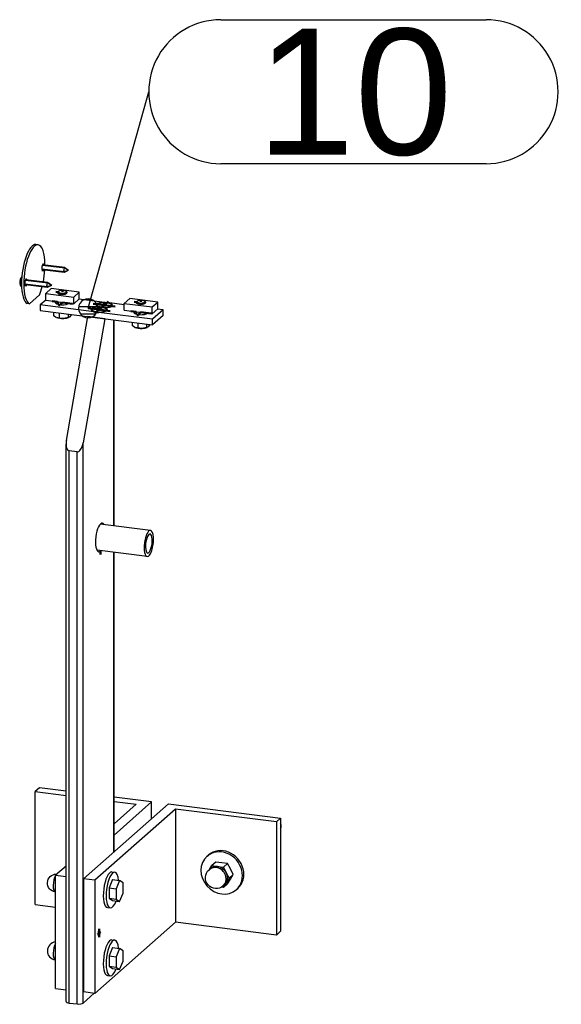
# Model space of a CAD drawing. Header units: millimetres. Extents: x 4464 to 5058, y 2900 to 3320.
# Tile 21 of 110: x 4585 to 4600, y 2996 to 3023. Entities that reach past the tile are written whole.
import ezdxf
from ezdxf.enums import TextEntityAlignment as Align

# ---------------------------------------------------------------- set-up
doc = ezdxf.new("R2010")
doc.units = ezdxf.units.MM
doc.linetypes.add('STRICHPUNKT2', pattern=[18.5, 10, -4, 0.5, -4])
doc.layers.get('0').update_dxf_attribs({"linetype": 'CONTINUOUS'})
for name, color, linetype in [('DIM49', 4, 'CONTINUOUS'), ('LE_GREEN', 3, 'CONTINUOUS'), ('LE_RED', 1, 'CONTINUOUS'), ('TXT_ALL', 7, 'CONTINUOUS')]:
    doc.layers.add(name, color=color, linetype=linetype)
doc.layers.add('LE_ALL', color=7, linetype='CONTINUOUS', lineweight=50)
doc.styles.add('ARIAL', font='arial.ttf')

# ---------------------------------------------------------------- blocks, each defined once
blk = doc.blocks.new('BALUSTER PROFIEL 80X15 R4_04945', base_point=(4587.34, 3009.121))
for p, q in [((4586.339, 3011.414), (4586.94, 3014.859)), ((4587.408, 3014.8), (4586.807, 3011.355)), ((4587.408, 3014.8), (4586.94, 3014.859)), ((4587.655, 3009.048), (4587.655, 3014.768)), ((4587.664, 3009.047), (4587.664, 3014.767)), ((4586.33, 2995.834), (4586.33, 3011.318)), ((4586.635, 3011.101), (4586.417, 3011.128)), ((4586.417, 2995.792), (4586.417, 3011.128)), ((4586.807, 2995.79), (4586.807, 3011.355)), ((4586.635, 2995.765), (4586.635, 3011.101)), ((4587.655, 2999.98), (4587.655, 3008.309)), ((4587.664, 2999.988), (4587.664, 3008.308)), ((4586.807, 2995.79), (4587.115, 2996.062)), ((4586.417, 2995.792), (4586.635, 2995.765))]:
    blk.add_line(p, q)
for centre, major_axis, ratio, start_param, end_param in [((4586.464, 3011.399), (-0.051, -0.27), 0.457637, 4.739885, 5.101252), ((4586.464, 3011.399), (-0.051, -0.27), 0.457637, 5.101252, 6.310682), ((4586.682, 3011.371), (-0.051, -0.27), 0.457637, 0.027496, 1.598293), ((4587.29, 3008.725), (-0.05, -0.397), 0.333333, 3.141593, 6.283185), ((4587.29, 3008.725), (-0.05, -0.397), 0.333333, 2.730455, 3.141593), ((4587.29, 3008.725), (-0.05, -0.397), 0.333333, 0, 0.411138), ((4586.464, 2995.834), (0.133, 0), 0.333333, 3.141593, 4.351022), ((4586.682, 2995.806), (0.133, 0), 0.333333, 4.351022, 5.921818)]:
    blk.add_ellipse(centre, major_axis=major_axis, ratio=ratio, start_param=start_param, end_param=end_param)
blk = doc.blocks.new('_04947', base_point=(4587.29, 3008.355))
at = {"layer": 'LE_ALL', "color": 1, "linetype": 'STRICHPUNKT2'}
blk.add_line((4587.29, 3008.355), (4587.29, 3008.253), dxfattribs=at)
blk = doc.blocks.new('_04946')
blk.add_blockref('_04947', (4587.29, 3008.355))
blk = doc.blocks.new('BALUSTER PROFIEL 80X15 R4_04944')
for name, p in [('BALUSTER PROFIEL 80X15 R4_04945', (4587.34, 3009.121)), ('_04946', (0, 0))]:
    blk.add_blockref(name, p)
blk = doc.blocks.new('Hoeklijn 200x100x10_04950', base_point=(4587.664, 3000.459))
for p, q in [((4585.59, 3001.773), (4585.472, 3001.669)), ((4585.472, 3001.669), (4586.33, 3001.56)), ((4585.472, 2998.526), (4585.472, 3001.669)), ((4586.33, 3001.679), (4585.59, 3001.773)), ((4588.708, 3001.38), (4587.664, 3001.511)), ((4587.664, 3001.392), (4588.278, 3001.315)), ((4587.664, 3000.459), (4588.708, 3001.38)), ((4588.278, 3001.315), (4587.664, 3000.773)), ((4588.708, 3000.908), (4588.708, 3001.38)), ((4586.33, 2999.597), (4586.039, 2999.34)), ((4586.039, 2999.34), (4586.33, 2999.304)), ((4586.039, 2996.198), (4586.039, 2999.34)), ((4585.472, 2998.526), (4586.039, 2998.454)), ((4586.039, 2996.198), (4586.33, 2996.161))]:
    blk.add_line(p, q)
blk = doc.blocks.new('Hoeklijn 200x100x10_04949')
blk.add_blockref('Hoeklijn 200x100x10_04950', (4587.664, 3000.459))
blk = doc.blocks.new('Hoeklijn 200x100x10_04952', base_point=(4587.238, 2997.653))
for p, q in [((4586.819, 2999.242), (4589.176, 3001.321)), ((4589.176, 3001.321), (4592.294, 3000.928)), ((4589.37, 3001.178), (4587.13, 2999.203)), ((4589.37, 3001.178), (4589.37, 2998.035)), ((4592.176, 3000.824), (4589.37, 3001.178)), ((4592.294, 3000.928), (4592.176, 3000.824)), ((4592.176, 3000.824), (4592.176, 2997.681)), ((4587.13, 2999.203), (4587.13, 2996.06)), ((4589.37, 2998.035), (4587.13, 2996.06)), ((4592.176, 2997.681), (4589.37, 2998.035)), ((4587.13, 2996.06), (4586.819, 2996.099))]:
    blk.add_line(p, q)
for points in [[(4592.294, 3000.928), (4592.294, 2997.785), (4592.176, 2997.681)], [(4587.13, 2999.203), (4586.819, 2999.242), (4586.819, 2996.099)]]:
    blk.add_lwpolyline(points)
for start_param, end_param in [(3.141593, 6.283185), (0, 3.141593)]:
    blk.add_ellipse((4587.248, 2997.735), major_axis=(-0.0104, -0.0827), ratio=0.333333, start_param=start_param, end_param=end_param)
blk = doc.blocks.new('_04954', base_point=(4587.221, 2997.739))
at = {"layer": 'LE_ALL', "color": 1, "linetype": 'STRICHPUNKT2'}
for p, q in [((4587.248, 2997.735), (4587.204, 2997.696)), ((4587.221, 2997.739), (4587.287, 2997.731)), ((4587.248, 2997.735), (4587.248, 2997.853)), ((4587.248, 2997.735), (4587.292, 2997.774)), ((4587.248, 2997.735), (4587.248, 2997.618))]:
    blk.add_line(p, q, dxfattribs=at)
blk = doc.blocks.new('_04953')
blk.add_blockref('_04954', (4587.221, 2997.739))
blk = doc.blocks.new('Hoeklijn 200x100x10_04951')
for name, p in [('Hoeklijn 200x100x10_04952', (4587.238, 2997.653)), ('_04953', (0, 0))]:
    blk.add_blockref(name, p)
blk = doc.blocks.new('Precisie buis 22x3_04956', base_point=(4588.597, 3008.291))
for p, q in [((4588.677, 3008.919), (4587.283, 3009.095)), ((4588.585, 3008.192), (4587.191, 3008.367))]:
    blk.add_line(p, q)
for major_axis, start_param, end_param in [((-0.046, -0.364), 3.141593, 6.283185), ((-0.033, -0.265), 3.141593, 6.283185), ((-0.046, -0.364), 0, 3.141593), ((-0.033, -0.265), 0, 3.141593)]:
    blk.add_ellipse((4588.631, 3008.556), major_axis=major_axis, ratio=0.333333, start_param=start_param, end_param=end_param)
blk = doc.blocks.new('Precisie buis 22x3_04955')
blk.add_blockref('Precisie buis 22x3_04956', (4588.597, 3008.291))
blk = doc.blocks.new('153.1.100 100 x 5 50 x 47 PM6_04958', base_point=(4586.03, 3015.254))
for p, q in [((4585.764, 3015.314), (4585.615, 3015.183)), ((4587.401, 3015.255), (4586.689, 3015.344)), ((4587.429, 3015.244), (4587.401, 3015.255)), ((4587.536, 3015.238), (4587.504, 3015.234)), ((4587.946, 3015.186), (4587.536, 3015.238)), ((4587.218, 3015.129), (4587.234, 3015.12)), ((4588.733, 3014.79), (4587.241, 3014.978)), ((4587.404, 3015.097), (4587.424, 3015.103)), ((4589.028, 3015.05), (4588.733, 3014.79)), ((4589.028, 3015.05), (4588.872, 3015.069)), ((4589.028, 3014.892), (4589.028, 3015.05)), ((4589.028, 3014.892), (4588.733, 3014.633)), ((4588.733, 3014.633), (4588.733, 3014.79))]:
    blk.add_line(p, q)
for points in [[(4587.107, 3014.995), (4585.615, 3015.183), (4585.615, 3015.025), (4588.733, 3014.633)], [(4587.107, 3014.995), (4587.174, 3014.975), (4587.241, 3014.978)]]:
    blk.add_lwpolyline(points)
for centre, major_axis, start_param, end_param in [((4586.23, 3015.254), (0.2, 0), 2.761161, 3.141593), ((4586.23, 3015.254), (0.2, 0), 3.141593, 5.940882), ((4587.392, 3015.178), (0.228, 0), 1.530478, 3.50296), ((4587.392, 3015.178), (0.228, 0), 5.921818, 7.171566), ((4587.251, 3015.054), (0.228, 0), 1.712902, 3.50296), ((4587.251, 3015.054), (0.228, 0), 3.50296, 4.029973), ((4587.392, 3015.178), (0.228, 0), 3.50296, 3.847549), ((4587.251, 3015.054), (0.228, 0), 4.67207, 5.921818), ((4587.392, 3015.178), (0.228, 0), 4.854494, 5.921818), ((4587.251, 3015.054), (0.228, 0), 5.921818, 6.989142), ((4588.413, 3014.979), (0.2, 0), 2.761161, 3.141593), ((4588.413, 3014.979), (0.2, 0), 3.141593, 5.940882)]:
    blk.add_ellipse(centre, major_axis=major_axis, ratio=0.333333, start_param=start_param, end_param=end_param)
blk = doc.blocks.new('_04960', base_point=(4588.279, 3014.995))
at = {"layer": 'LE_ALL', "color": 1, "linetype": 'STRICHPUNKT2'}
for p, q in [((4586.097, 3015.27), (4585.949, 3015.289)), ((4586.23, 3015.254), (4586.124, 3015.16)), ((4586.23, 3015.254), (4586.511, 3015.218)), ((4587.392, 3015.178), (4587.508, 3015.281)), ((4587.392, 3015.273), (4587.392, 3015.155)), ((4587.251, 3015.054), (4586.943, 3015.092)), ((4587.392, 3015.178), (4587.085, 3015.217)), ((4587.251, 3015.054), (4587.135, 3014.951)), ((4587.251, 3015.054), (4587.367, 3015.156)), ((4587.251, 3015.148), (4587.251, 3015.03)), ((4587.251, 3015.054), (4587.558, 3015.015)), ((4587.392, 3015.178), (4587.276, 3015.076)), ((4587.392, 3015.178), (4587.699, 3015.14)), ((4588.279, 3014.995), (4588.132, 3015.014)), ((4588.413, 3014.979), (4588.307, 3014.885)), ((4588.413, 3014.979), (4588.693, 3014.943))]:
    blk.add_line(p, q, dxfattribs=at)
blk = doc.blocks.new('_04959')
blk.add_blockref('_04960', (4588.279, 3014.995))
blk = doc.blocks.new('153.1.100 100 x 5 50 x 47 PM6_04957')
for name, p in [('153.1.100 100 x 5 50 x 47 PM6_04958', (4586.03, 3015.254)), ('_04959', (0, 0))]:
    blk.add_blockref(name, p)
blk = doc.blocks.new('Carrosseriering (ISO 7093)-M10_04965', base_point=(4587.683, 2999.424))
for p, q in [((4587.605, 2999.434), (4587.683, 2999.424)), ((4587.48, 2998.442), (4587.558, 2998.432))]:
    blk.add_line(p, q)
at = {"layer": 'LE_GREEN'}
for centre, start_param, end_param in [((4587.543, 2998.938), 3.141593, 6.283185), ((4587.621, 2998.928), 3.141593, 6.283185), ((4587.621, 2998.928), 2.184704, 3.141593), ((4587.621, 2998.928), 0, 0.956889)]:
    blk.add_ellipse(centre, major_axis=(-0.062, -0.496), ratio=0.333333, start_param=start_param, end_param=end_param, dxfattribs=at)
blk = doc.blocks.new('Carrosseriering (ISO 7093)-M10_04964')
blk.add_blockref('Carrosseriering (ISO 7093)-M10_04965', (4587.683, 2999.424))
blk = doc.blocks.new('Hoge dopmoer (DIN 1587)-M10_04967', base_point=(4586.031, 2998.877))
blk.add_lwpolyline([(4586.031, 2998.877, -0.939221), (4586.062, 2999.375, -0.015668), (4586.077, 2999.374)], format="xyb")
blk.add_ellipse((4586.062, 2999.125), major_axis=(-0.031, -0.248), ratio=0.333333, start_param=3.762957, end_param=6.283185)
blk = doc.blocks.new('Hoge dopmoer (DIN 1587)-M10_04966')
blk.add_blockref('Hoge dopmoer (DIN 1587)-M10_04967', (4586.031, 2998.877))
blk = doc.blocks.new('Zeskant tapbout-M10x50 (DIN 933)_04969', base_point=(4587.527, 2998.99))
for p, q in [((4587.621, 2999.219), (4587.82, 2999.193)), ((4587.82, 2999.193), (4587.726, 2998.965)), ((4587.527, 2998.99), (4587.726, 2998.965)), ((4587.527, 2998.7), (4587.621, 2998.638)), ((4587.621, 2998.638), (4587.82, 2998.613))]:
    blk.add_line(p, q)
for points in [[(4587.621, 2999.219), (4587.527, 2998.99), (4587.527, 2998.7), (4587.726, 2998.675)], [(4587.82, 2998.613), (4587.915, 2998.841), (4587.915, 2999.131), (4587.82, 2999.193)], [(4587.726, 2998.965), (4587.726, 2998.675), (4587.82, 2998.613)]]:
    blk.add_lwpolyline(points)
blk = doc.blocks.new('Zeskant tapbout-M10x50 (DIN 933)_04968')
blk.add_blockref('Zeskant tapbout-M10x50 (DIN 933)_04969', (4587.527, 2998.99))
blk = doc.blocks.new('Montage hoeklijn aan baluster_04962')
for name in ['Hoge dopmoer (DIN 1587)-M10_04966', 'Carrosseriering (ISO 7093)-M10_04964', 'Zeskant tapbout-M10x50 (DIN 933)_04968']:
    blk.add_blockref(name, (0, 0))
blk = doc.blocks.new('Carrosseriering (ISO 7093)-M10_04973', base_point=(4587.683, 2997.539))
for p, q in [((4587.605, 2997.549), (4587.683, 2997.539)), ((4587.48, 2996.556), (4587.558, 2996.547))]:
    blk.add_line(p, q)
at = {"layer": 'LE_GREEN'}
for centre, start_param, end_param in [((4587.543, 2997.052), 3.141593, 6.283185), ((4587.621, 2997.043), 3.141593, 6.283185), ((4587.621, 2997.043), 2.184704, 3.141593), ((4587.621, 2997.043), 0, 0.956889)]:
    blk.add_ellipse(centre, major_axis=(-0.062, -0.496), ratio=0.333333, start_param=start_param, end_param=end_param, dxfattribs=at)
blk = doc.blocks.new('Carrosseriering (ISO 7093)-M10_04972')
blk.add_blockref('Carrosseriering (ISO 7093)-M10_04973', (4587.683, 2997.539))
blk = doc.blocks.new('Hoge dopmoer (DIN 1587)-M10_04975', base_point=(4586.031, 2996.991))
blk.add_arc((4586.062, 2997.239), 0.25, 95.2148, -97.1808)
blk.add_ellipse((4586.062, 2997.239), major_axis=(-0.031, -0.248), ratio=0.333333, start_param=3.762957, end_param=6.283185)
blk = doc.blocks.new('Hoge dopmoer (DIN 1587)-M10_04974')
blk.add_blockref('Hoge dopmoer (DIN 1587)-M10_04975', (4586.031, 2996.991))
blk = doc.blocks.new('Zeskant tapbout-M10x50 (DIN 933)_04977', base_point=(4587.527, 2997.105))
for p, q in [((4587.621, 2997.333), (4587.82, 2997.308)), ((4587.82, 2997.308), (4587.726, 2997.079)), ((4587.527, 2997.105), (4587.726, 2997.079)), ((4587.527, 2996.814), (4587.621, 2996.752)), ((4587.621, 2996.752), (4587.82, 2996.727))]:
    blk.add_line(p, q)
for points in [[(4587.621, 2997.333), (4587.527, 2997.105), (4587.527, 2996.814), (4587.726, 2996.789)], [(4587.82, 2996.727), (4587.915, 2996.955), (4587.915, 2997.246), (4587.82, 2997.308)], [(4587.726, 2997.079), (4587.726, 2996.789), (4587.82, 2996.727)]]:
    blk.add_lwpolyline(points)
blk = doc.blocks.new('Zeskant tapbout-M10x50 (DIN 933)_04976')
blk.add_blockref('Zeskant tapbout-M10x50 (DIN 933)_04977', (4587.527, 2997.105))
blk = doc.blocks.new('Montage hoeklijn aan baluster_04970')
for name in ['Hoge dopmoer (DIN 1587)-M10_04974', 'Carrosseriering (ISO 7093)-M10_04972', 'Zeskant tapbout-M10x50 (DIN 933)_04976']:
    blk.add_blockref(name, (0, 0))
blk = doc.blocks.new('Carrosseriering M12 (ISO 7093 _ DIN 9021)_04980', base_point=(4591.103, 2998.977))
for p, q in [((4590.248, 2999.867), (4590.287, 2999.902)), ((4591.064, 2998.942), (4591.103, 2998.977))]:
    blk.add_line(p, q)
for centre, start_param, end_param in [((4590.656, 2999.405), 6.283185, 9.424778), ((4590.695, 2999.439), 6.283185, 9.424778), ((4590.656, 2999.405), 3.141593, 6.283185)]:
    blk.add_ellipse(centre, major_axis=(0.408, -0.463), ratio=0.881917, start_param=start_param, end_param=end_param)
blk = doc.blocks.new('Carrosseriering M12 (ISO 7093 _ DIN 9021)_04979')
blk.add_blockref('Carrosseriering M12 (ISO 7093 _ DIN 9021)_04980', (4591.103, 2998.977))
blk = doc.blocks.new('Hoge dopmoer (DIN 1587)-M12_04982', base_point=(4590.701, 2999.045))
for p, q in [((4590.489, 2999.704), (4590.38, 2999.608)), ((4590.656, 2999.688), (4590.489, 2999.704)), ((4590.813, 2999.664), (4590.656, 2999.688)), ((4590.34, 2999.526), (4590.304, 2999.495)), ((4590.314, 2999.503), (4590.38, 2999.608)), ((4590.38, 2999.608), (4590.538, 2999.584)), ((4590.538, 2999.584), (4590.704, 2999.567)), ((4590.781, 2999.129), (4590.704, 2999.002)), ((4590.813, 2999.098), (4590.704, 2999.002)), ((4590.866, 2999.264), (4590.781, 2999.129)), ((4590.813, 2999.098), (4590.899, 2999.233)), ((4590.975, 2999.36), (4590.866, 2999.264)), ((4590.899, 2999.233), (4590.975, 2999.36)), ((4590.704, 2999.002), (4590.646, 2999.007))]:
    blk.add_line(p, q)
blk.add_lwpolyline([(4590.975, 2999.36), (4590.899, 2999.516), (4590.813, 2999.664), (4590.704, 2999.567), (4590.781, 2999.412), (4590.866, 2999.264)])
blk.add_lwpolyline([(4590.736, 2999.076), (4590.701, 2999.045, -1), (4590.304, 2999.495)], format="xyb")
for centre, start_param, end_param in [((4590.503, 2999.27), 6.283185, 9.424778), ((4590.538, 2999.301), 2.356194, 3.141593), ((4590.538, 2999.301), 1.308997, 2.356194), ((4590.538, 2999.301), 0.261799, 1.308997), ((4590.538, 2999.301), 6.283185, 6.544985)]:
    blk.add_ellipse(centre, major_axis=(0.198, -0.225), ratio=0.881917, start_param=start_param, end_param=end_param)
blk = doc.blocks.new('Hoge dopmoer (DIN 1587)-M12_04981')
blk.add_blockref('Hoge dopmoer (DIN 1587)-M12_04982', (4590.701, 2999.045))
blk = doc.blocks.new('Draadstang-M12x140_04984', base_point=(4592.294, 3000.633))
blk.add_ellipse((4592.153, 3000.725), major_axis=(0.112, -0.128), ratio=0.881917, start_param=0.306148, end_param=1.264648)
blk = doc.blocks.new('Draadstang-M12x140_04983')
blk.add_blockref('Draadstang-M12x140_04984', (4592.294, 3000.633))
blk = doc.blocks.new('Montage baluster_04978')
for name in ['Draadstang-M12x140_04983', 'Carrosseriering M12 (ISO 7093 _ DIN 9021)_04979', 'Hoge dopmoer (DIN 1587)-M12_04981']:
    blk.add_blockref(name, (0, 0))
blk = doc.blocks.new('Verzonken kopbout (DIN 7991_ISO 10642)-M6x20_04987', base_point=(4587.452, 3015.195))
for p, q in [((4587.192, 3015.156), (4587.192, 3015.178)), ((4587.38, 3015.156), (4587.38, 3015.204)), ((4587.452, 3015.166), (4587.452, 3015.195)), ((4587.592, 3015.156), (4587.592, 3015.178))]:
    blk.add_line(p, q)
blk.add_lwpolyline([(4587.452, 3015.195), (4587.38, 3015.204), (4587.32, 3015.188), (4587.332, 3015.162), (4587.404, 3015.153), (4587.464, 3015.169)], close=True)
for centre, start_param, end_param in [((4587.392, 3015.178), 0, 3.141593), ((4587.392, 3015.178), 3.141593, 6.283185), ((4587.392, 3015.156), 3.141593, 3.422522), ((4587.392, 3015.156), 6.002256, 6.283185)]:
    blk.add_ellipse(centre, major_axis=(0.2, 0), ratio=0.333333, start_param=start_param, end_param=end_param)
blk = doc.blocks.new('Verzonken kopbout (DIN 7991_ISO 10642)-M6x20_04986')
blk.add_blockref('Verzonken kopbout (DIN 7991_ISO 10642)-M6x20_04987', (4587.452, 3015.195))
blk = doc.blocks.new('Verzonken kopbout (DIN 7991_ISO 10642)-M6x20_04989', base_point=(4587.31, 3015.07))
for p, q in [((4587.051, 3015.031), (4587.051, 3015.054)), ((4587.238, 3015.032), (4587.238, 3015.079)), ((4587.31, 3015.041), (4587.31, 3015.07)), ((4587.451, 3015.031), (4587.451, 3015.054))]:
    blk.add_line(p, q)
blk.add_lwpolyline([(4587.31, 3015.07), (4587.238, 3015.079), (4587.179, 3015.063), (4587.191, 3015.037), (4587.263, 3015.028), (4587.323, 3015.045)], close=True)
for centre, start_param, end_param in [((4587.251, 3015.054), 0, 3.141593), ((4587.251, 3015.054), 3.141593, 6.283185), ((4587.251, 3015.031), 3.141593, 3.422522), ((4587.251, 3015.031), 6.002256, 6.283185)]:
    blk.add_ellipse(centre, major_axis=(0.2, 0), ratio=0.333333, start_param=start_param, end_param=end_param)
blk = doc.blocks.new('Verzonken kopbout (DIN 7991_ISO 10642)-M6x20_04988')
blk.add_blockref('Verzonken kopbout (DIN 7991_ISO 10642)-M6x20_04989', (4587.31, 3015.07))
blk = doc.blocks.new('Montage strip op baluster_04985')
for name in ['Verzonken kopbout (DIN 7991_ISO 10642)-M6x20_04986', 'Verzonken kopbout (DIN 7991_ISO 10642)-M6x20_04988']:
    blk.add_blockref(name, (0, 0))
blk = doc.blocks.new('1011-2 Moerblok M8 SMALL_04992', base_point=(4586.097, 3015.521))
for p, q in [((4585.917, 3015.637), (4585.764, 3015.502)), ((4586.696, 3015.539), (4585.917, 3015.637)), ((4586.543, 3015.404), (4586.696, 3015.539)), ((4586.696, 3015.351), (4586.696, 3015.539)), ((4585.764, 3015.314), (4585.764, 3015.502)), ((4585.764, 3015.502), (4586.543, 3015.404)), ((4585.764, 3015.314), (4586.543, 3015.216)), ((4586.543, 3015.216), (4586.543, 3015.404)), ((4586.543, 3015.216), (4586.696, 3015.351))]:
    blk.add_line(p, q)
at = {"layer": 'LE_RED'}
blk.add_ellipse((4586.23, 3015.521), major_axis=(0.133, 0), ratio=0.333333, start_param=3.141593, end_param=5.658796, dxfattribs=at)
blk = doc.blocks.new('DIN 13-M8_04994', base_point=(4586.097, 3015.521))
at = {"layer": 'LE_RED'}
blk.add_ellipse((4586.23, 3015.521), major_axis=(0.133, 0), ratio=0.333333, start_param=3.141593, end_param=5.658796, dxfattribs=at)
blk = doc.blocks.new('DIN 13-M8_04993')
blk.add_blockref('DIN 13-M8_04994', (4586.097, 3015.521))
blk = doc.blocks.new('_04996', base_point=(4586.23, 3015.584))
at = {"layer": 'LE_ALL', "color": 1, "linetype": 'STRICHPUNKT2'}
for p, q in [((4586.098, 3015.537), (4586.043, 3015.544)), ((4586.23, 3015.584), (4586.23, 3015.549))]:
    blk.add_line(p, q, dxfattribs=at)
blk = doc.blocks.new('_04995')
blk.add_blockref('_04996', (4586.23, 3015.584))
blk = doc.blocks.new('1011-2 Moerblok M8 SMALL_04991')
for name, p in [('1011-2 Moerblok M8 SMALL_04992', (4586.097, 3015.521)), ('_04995', (0, 0)), ('DIN 13-M8_04993', (0, 0))]:
    blk.add_blockref(name, p)
blk = doc.blocks.new('Zeskant tapbout-M8x16 (DIN 933)_04998', base_point=(4586.477, 3014.911))
for p, q in [((4585.983, 3014.979), (4585.983, 3014.884)), ((4586.142, 3014.959), (4586.142, 3014.82)), ((4586.059, 3014.835), (4585.983, 3014.884)), ((4586.142, 3014.82), (4586.062, 3014.834)), ((4586.265, 3014.808), (4586.142, 3014.82)), ((4586.388, 3014.928), (4586.388, 3014.833))]:
    blk.add_line(p, q)
blk.add_lwpolyline([(4586.477, 3014.911), (4586.433, 3014.854), (4586.409, 3014.839), (4586.388, 3014.833), (4586.265, 3014.808)])
for centre, major_axis, start_param, end_param in [((4586.23, 3015.549), (0.113, 0), 0, 3.141593), ((4586.23, 3015.549), (0.113, 0), 3.141593, 6.283185), ((4586.23, 3014.88), (0.217, 0), 3.827423, 4.874621), ((4586.23, 3014.88), (0.217, 0), 4.874621, 5.624127)]:
    blk.add_ellipse(centre, major_axis=major_axis, ratio=0.333333, start_param=start_param, end_param=end_param)
blk = doc.blocks.new('GEWINDE_05000', base_point=(4586.363, 3015.53))
for p, q in [((4586.105, 3015.546), (4586.124, 3015.562)), ((4586.355, 3015.546), (4586.336, 3015.562)), ((4586.097, 3015.204), (4586.097, 3015.272)), ((4586.363, 3015.204), (4586.363, 3015.238))]:
    blk.add_line(p, q)
for start_param, end_param in [(2.780226, 3.141593), (3.141593, 6.283185), (0, 0.361367)]:
    blk.add_ellipse((4586.23, 3015.53), major_axis=(0.133, 0), ratio=0.333333, start_param=start_param, end_param=end_param)
at = {"layer": 'LE_RED'}
for p, q in [((4586.117, 3015.521), (4586.117, 3015.549)), ((4586.343, 3015.521), (4586.343, 3015.549)), ((4586.117, 3015.199), (4586.117, 3015.269)), ((4586.343, 3015.199), (4586.343, 3015.241))]:
    blk.add_line(p, q, dxfattribs=at)
for start_param, end_param in [(2.780226, 3.141593), (3.141593, 4.351022), (0.946407, 2.780226), (4.351022, 5.658796)]:
    blk.add_ellipse((4586.23, 3015.549), major_axis=(0.113, 0), ratio=0.333333, start_param=start_param, end_param=end_param, dxfattribs=at)
blk = doc.blocks.new('GEWINDE_04999')
blk.add_blockref('GEWINDE_05000', (4586.363, 3015.53))
blk = doc.blocks.new('Zeskant tapbout-M8x16 (DIN 933)_04997')
for name, p in [('Zeskant tapbout-M8x16 (DIN 933)_04998', (4586.477, 3014.911)), ('GEWINDE_04999', (0, 0))]:
    blk.add_blockref(name, p)
blk = doc.blocks.new('Montage handregel_04990')
for name in ['1011-2 Moerblok M8 SMALL_04991', 'Zeskant tapbout-M8x16 (DIN 933)_04997']:
    blk.add_blockref(name, (0, 0))
blk = doc.blocks.new('1011-2 Moerblok M8 SMALL_05003', base_point=(4588.279, 3015.246))
for p, q in [((4588.099, 3015.362), (4587.946, 3015.227)), ((4588.879, 3015.264), (4588.099, 3015.362)), ((4588.726, 3015.129), (4588.879, 3015.264)), ((4588.879, 3015.076), (4588.879, 3015.264)), ((4587.946, 3015.039), (4587.946, 3015.227)), ((4587.946, 3015.227), (4588.726, 3015.129)), ((4587.946, 3015.039), (4588.726, 3014.941)), ((4588.726, 3014.941), (4588.726, 3015.129)), ((4588.726, 3014.941), (4588.879, 3015.076))]:
    blk.add_line(p, q)
at = {"layer": 'LE_RED'}
blk.add_ellipse((4588.413, 3015.246), major_axis=(0.133, 0), ratio=0.333333, start_param=3.141593, end_param=5.658796, dxfattribs=at)
blk = doc.blocks.new('DIN 13-M8_05005', base_point=(4588.279, 3015.246))
at = {"layer": 'LE_RED'}
blk.add_ellipse((4588.413, 3015.246), major_axis=(0.133, 0), ratio=0.333333, start_param=3.141593, end_param=5.658796, dxfattribs=at)
blk = doc.blocks.new('DIN 13-M8_05004')
blk.add_blockref('DIN 13-M8_05005', (4588.279, 3015.246))
blk = doc.blocks.new('_05007', base_point=(4588.413, 3015.309))
at = {"layer": 'LE_ALL', "color": 1, "linetype": 'STRICHPUNKT2'}
for p, q in [((4588.281, 3015.262), (4588.226, 3015.269)), ((4588.413, 3015.309), (4588.413, 3015.274))]:
    blk.add_line(p, q, dxfattribs=at)
blk = doc.blocks.new('_05006')
blk.add_blockref('_05007', (4588.413, 3015.309))
blk = doc.blocks.new('1011-2 Moerblok M8 SMALL_05002')
for name, p in [('1011-2 Moerblok M8 SMALL_05003', (4588.279, 3015.246)), ('_05006', (0, 0)), ('DIN 13-M8_05004', (0, 0))]:
    blk.add_blockref(name, p)
blk = doc.blocks.new('Zeskant tapbout-M8x16 (DIN 933)_05009', base_point=(4588.66, 3014.636))
for p, q in [((4588.166, 3014.704), (4588.166, 3014.609)), ((4588.324, 3014.684), (4588.324, 3014.545)), ((4588.241, 3014.56), (4588.166, 3014.609)), ((4588.324, 3014.545), (4588.245, 3014.559)), ((4588.448, 3014.533), (4588.324, 3014.545)), ((4588.571, 3014.653), (4588.571, 3014.558))]:
    blk.add_line(p, q)
blk.add_lwpolyline([(4588.66, 3014.636), (4588.615, 3014.579), (4588.592, 3014.564), (4588.571, 3014.558), (4588.448, 3014.533)])
for centre, major_axis, start_param, end_param in [((4588.413, 3015.274), (0.113, 0), 0, 3.141593), ((4588.413, 3015.274), (0.113, 0), 3.141593, 6.283185), ((4588.413, 3014.605), (0.217, 0), 3.827423, 4.874621), ((4588.413, 3014.605), (0.217, 0), 4.874621, 5.624127)]:
    blk.add_ellipse(centre, major_axis=major_axis, ratio=0.333333, start_param=start_param, end_param=end_param)
blk = doc.blocks.new('GEWINDE_05011', base_point=(4588.546, 3015.255))
for p, q in [((4588.288, 3015.271), (4588.307, 3015.287)), ((4588.537, 3015.271), (4588.519, 3015.287)), ((4588.279, 3014.929), (4588.279, 3014.997)), ((4588.546, 3014.929), (4588.546, 3014.963))]:
    blk.add_line(p, q)
for start_param, end_param in [(2.780226, 3.141593), (3.141593, 6.283185), (0, 0.361367)]:
    blk.add_ellipse((4588.413, 3015.255), major_axis=(0.133, 0), ratio=0.333333, start_param=start_param, end_param=end_param)
at = {"layer": 'LE_RED'}
for p, q in [((4588.299, 3015.246), (4588.299, 3015.274)), ((4588.526, 3015.246), (4588.526, 3015.274)), ((4588.299, 3014.924), (4588.299, 3014.994)), ((4588.526, 3014.924), (4588.526, 3014.966))]:
    blk.add_line(p, q, dxfattribs=at)
for start_param, end_param in [(2.780226, 3.141593), (3.141593, 4.351022), (0.946407, 2.780226), (4.351022, 5.658796)]:
    blk.add_ellipse((4588.413, 3015.274), major_axis=(0.113, 0), ratio=0.333333, start_param=start_param, end_param=end_param, dxfattribs=at)
blk = doc.blocks.new('GEWINDE_05010')
blk.add_blockref('GEWINDE_05011', (4588.546, 3015.255))
blk = doc.blocks.new('Zeskant tapbout-M8x16 (DIN 933)_05008')
for name, p in [('Zeskant tapbout-M8x16 (DIN 933)_05009', (4588.66, 3014.636)), ('GEWINDE_05010', (0, 0))]:
    blk.add_blockref(name, p)
blk = doc.blocks.new('Montage handregel_05001')
for name in ['1011-2 Moerblok M8 SMALL_05002', 'Zeskant tapbout-M8x16 (DIN 933)_05008']:
    blk.add_blockref(name, (0, 0))
blk = doc.blocks.new('Montage_04961')
for name in ['Montage handregel_04990', 'Montage strip op baluster_04985', 'Montage handregel_05001', 'Montage baluster_04978', 'Montage hoeklijn aan baluster_04962', 'Montage hoeklijn aan baluster_04970']:
    blk.add_blockref(name, (0, 0))
blk = doc.blocks.new('SHAPE_06144', base_point=(4586.943, 3015.092))
at = {"layer": 'DIM49', "color": 3}
for p, q in [((4590.63, 3023.107), (4598.006, 3023.107)), ((4586.943, 3015.092), (4588.63, 3021.107)), ((4598.006, 3019.107), (4590.63, 3019.107)), ((4587.054, 3015.329), (4586.832, 3015.329)), ((4587.202, 3015.129), (4586.685, 3015.129)), ((4587.147, 3014.929), (4586.74, 3014.929))]:
    blk.add_line(p, q, dxfattribs=at)
blk.add_lwpolyline([(4586.94, 3014.829), (4587.009, 3014.837), (4587.072, 3014.863), (4587.127, 3014.904), (4587.17, 3014.958), (4587.197, 3015.021), (4587.207, 3015.089), (4587.199, 3015.158), (4587.173, 3015.221), (4587.132, 3015.276), (4587.078, 3015.319), (4587.015, 3015.346), (4586.947, 3015.356), (4586.878, 3015.348), (4586.814, 3015.322), (4586.759, 3015.281), (4586.717, 3015.227), (4586.69, 3015.164), (4586.68, 3015.096), (4586.688, 3015.027), (4586.714, 3014.963), (4586.755, 3014.908), (4586.809, 3014.866), (4586.872, 3014.839)], close=True, dxfattribs=at)
for centre, start_param, end_param in [((4590.63, 3021.107), 1.570796, 4.712389), ((4598.006, 3021.107), 4.712389, 7.853982)]:
    blk.add_ellipse(centre, major_axis=(2, 0), ratio=1, start_param=start_param, end_param=end_param, dxfattribs=at)
at = {"layer": 'TXT_ALL', "style": 'ARIAL'}
blk.add_text('10', height=3.5, dxfattribs=at).set_placement((4591.63, 3021.107), align=Align.MIDDLE_LEFT)
blk = doc.blocks.new('Tussen baluster (eind)_04943')
for name, p in [('SHAPE_06144', (4586.943, 3015.092)), ('Montage_04961', (0, 0)), ('153.1.100 100 x 5 50 x 47 PM6_04957', (0, 0)), ('BALUSTER PROFIEL 80X15 R4_04944', (0, 0)), ('Precisie buis 22x3_04955', (0, 0)), ('Hoeklijn 200x100x10_04949', (0, 0)), ('Hoeklijn 200x100x10_04951', (0, 0))]:
    blk.add_blockref(name, p)
blk = doc.blocks.new('1120 Cover 50 x 47_05561', base_point=(4585.238, 3015.887))
blk.add_line((4585.555, 3016.854), (4585.492, 3016.862))
blk.add_lwpolyline([(4585.59, 3015.46), (4585.311, 3015.213), (4585.248, 3015.221)])
for centre, major_axis, start_param, end_param in [((4585.388, 3016.035), (-0.104, -0.827), 3.141593, 5.073756), ((4585.45, 3016.027), (-0.104, -0.827), 3.141593, 5.073756), ((4585.45, 3016.027), (-0.104, -0.827), 1.946409, 3.141593), ((4585.686, 3016.235), (-0.0104, -0.0827), 3.141593, 6.283185), ((4585.686, 3016.235), (-0.0104, -0.0827), 0, 0.573513), ((4585.686, 3016.235), (-0.0104, -0.0827), 2.56808, 3.141593), ((4585.45, 3016.027), (-0.104, -0.827), 1.370619, 1.770973), ((4585.215, 3015.82), (-0.0104, -0.0827), 3.141593, 6.283185), ((4585.215, 3015.82), (-0.0104, -0.0827), 2.56808, 3.141593), ((4585.388, 3016.035), (-0.104, -0.827), 5.073756, 6.149618), ((4585.45, 3016.027), (-0.104, -0.827), 5.073756, 6.149618), ((4585.215, 3015.82), (-0.0104, -0.0827), 0, 0.573513), ((4585.45, 3016.027), (-0.104, -0.827), 0.856301, 1.195183)]:
    blk.add_ellipse(centre, major_axis=major_axis, ratio=0.333333, start_param=start_param, end_param=end_param)
blk = doc.blocks.new('_05563', base_point=(4585.215, 3015.749))
at = {"layer": 'LE_ALL', "color": 1, "linetype": 'STRICHPUNKT2'}
for p, q in [((4585.686, 3016.165), (4585.686, 3016.118)), ((4585.215, 3015.749), (4585.215, 3015.702))]:
    blk.add_line(p, q, dxfattribs=at)
blk = doc.blocks.new('_05562')
blk.add_blockref('_05563', (4585.215, 3015.749))
blk = doc.blocks.new('1120 Cover 50 x 47_05560')
for name, p in [('1120 Cover 50 x 47_05561', (4585.238, 3015.887)), ('_05562', (0, 0))]:
    blk.add_blockref(name, p)
blk = doc.blocks.new('ISO 14585-ST4.2x25-A2-C_05565', base_point=(4585.094, 3015.955))
blk.add_lwpolyline([(4585.095, 3015.7), (4585.082, 3015.702)])
blk.add_arc((4585.258, 3015.814), 0.217, 139.5436, -153.9051)
for start_param, end_param in [(3.611558, 5.81322), (3.447328, 3.611558), (5.81322, 6.283185)]:
    blk.add_ellipse((4585.099, 3015.834), major_axis=(-0.017, -0.132), ratio=0.333333, start_param=start_param, end_param=end_param)
blk = doc.blocks.new('GEWINDE_05567', base_point=(4585.187, 3015.771))
for p, q in [((4585.209, 3015.891), (4585.825, 3015.813)), ((4585.83, 3015.811), (4585.932, 3015.729)), ((4585.813, 3015.675), (4585.932, 3015.729))]:
    blk.add_line(p, q)
blk.add_lwpolyline([(4585.191, 3015.752), (4585.808, 3015.674)])
blk.add_ellipse((4585.817, 3015.744), major_axis=(-0.0088, -0.0695), ratio=0.333333, start_param=3.141593, end_param=6.283185)
at = {"layer": 'LE_RED'}
for p, q in [((4585.799, 3015.716), (4585.812, 3015.787)), ((4585.812, 3015.787), (4585.823, 3015.795)), ((4585.823, 3015.795), (4585.826, 3015.794)), ((4585.81, 3015.693), (4585.799, 3015.716)), ((4585.813, 3015.693), (4585.81, 3015.693)), ((4585.813, 3015.693), (4585.93, 3015.729))]:
    blk.add_line(p, q, dxfattribs=at)
for points in [[(4585.2, 3015.874), (4585.826, 3015.794), (4585.93, 3015.729)], [(4585.187, 3015.771), (4585.81, 3015.693)]]:
    blk.add_lwpolyline(points, dxfattribs=at)
blk = doc.blocks.new('GEWINDE_05566')
blk.add_blockref('GEWINDE_05567', (4585.187, 3015.771))
blk = doc.blocks.new('ISO 14585-ST4.2x25-A2-C_05564')
for name, p in [('ISO 14585-ST4.2x25-A2-C_05565', (4585.094, 3015.955)), ('GEWINDE_05566', (0, 0))]:
    blk.add_blockref(name, p)
blk = doc.blocks.new('GEWINDE_05570', base_point=(4585.658, 3016.187))
for p, q in [((4585.68, 3016.307), (4586.297, 3016.229)), ((4586.284, 3016.091), (4586.403, 3016.145)), ((4586.301, 3016.227), (4586.403, 3016.145))]:
    blk.add_line(p, q)
blk.add_lwpolyline([(4585.662, 3016.168), (4586.279, 3016.09)])
blk.add_ellipse((4586.288, 3016.16), major_axis=(-0.0088, -0.0695), ratio=0.333333, start_param=3.141593, end_param=6.283185)
at = {"layer": 'LE_RED'}
for p, q in [((4586.27, 3016.131), (4586.283, 3016.202)), ((4586.282, 3016.108), (4586.27, 3016.131)), ((4586.284, 3016.109), (4586.282, 3016.108)), ((4586.283, 3016.202), (4586.294, 3016.211)), ((4586.284, 3016.109), (4586.402, 3016.145)), ((4586.294, 3016.211), (4586.297, 3016.21))]:
    blk.add_line(p, q, dxfattribs=at)
for points in [[(4585.658, 3016.187), (4586.282, 3016.108)], [(4585.671, 3016.289), (4586.297, 3016.21), (4586.402, 3016.145)]]:
    blk.add_lwpolyline(points, dxfattribs=at)
blk = doc.blocks.new('GEWINDE_05569')
blk.add_blockref('GEWINDE_05570', (4585.658, 3016.187))
blk = doc.blocks.new('ISO 14585-ST4.2x25-A2-C_05568')
blk.add_blockref('GEWINDE_05569', (0, 0))
blk = doc.blocks.new('Eindkap_05559')
for name in ['1120 Cover 50 x 47_05560', 'ISO 14585-ST4.2x25-A2-C_05568', 'ISO 14585-ST4.2x25-A2-C_05564']:
    blk.add_blockref(name, (0, 0))
blk = doc.blocks.new('Losse delen_05316')
blk.add_blockref('Eindkap_05559', (0, 0))
blk = doc.blocks.new('_A3D0207_02745')
for name in ['Losse delen_05316', 'Tussen baluster (eind)_04943']:
    blk.add_blockref(name, (0, 0))
blk = doc.blocks.new('_ANS0207_02744')
blk.add_blockref('_A3D0207_02745', (0, 0))

msp = doc.modelspace()

# ---------------------------------------------------------------- block references
msp.add_blockref('_ANS0207_02744', (0, 0))

doc.saveas('drawing.dxf')
